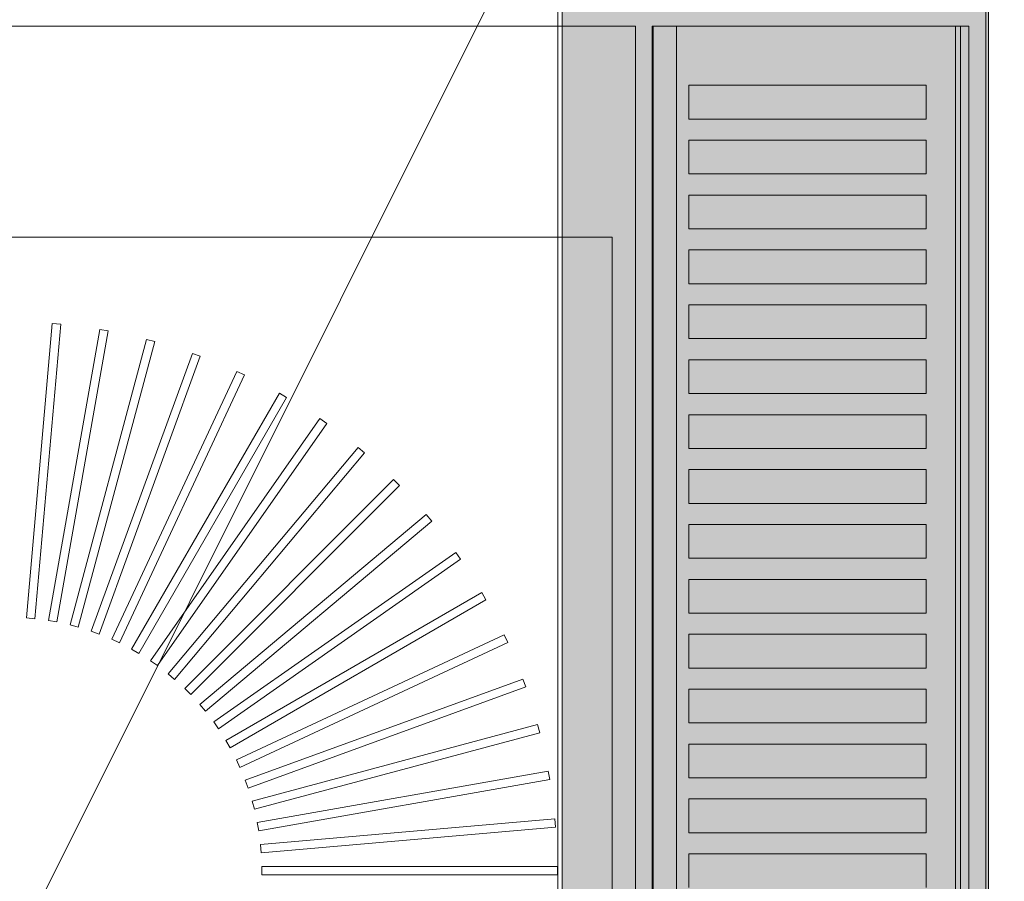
# Model space of a CAD drawing. Header units: millimetres. Extents: x -750 to 72845, y -24282 to 18874.
# Tile 147 of 154: x 70934 to 71168, y 14815 to 15020. Entities that reach past the tile are written whole.
import ezdxf

# ---------------------------------------------------------------- set-up
doc = ezdxf.new("R2010")
doc.units = ezdxf.units.MM
doc.header["$MEASUREMENT"] = 0
doc.layers.add('IRISH HOUSE_HYD AIRPORT_DRAINAGE LAYOUT 1$0$GREY SCALE', color=8, linetype='Continuous')
doc.layers.add('IRISH HOUSE_HYD AIRPORT_DRAINAGE LAYOUT 1$0$GREYSCALE', color=8, linetype='Continuous', lineweight=0)
doc.layers.add('M-MEP-ELPR-EQUIP', color=6, linetype='Continuous', lineweight=20)

# ---------------------------------------------------------------- blocks, each defined once
blk = doc.blocks.new('IRISH HOUSE_HYD AIRPORT_DRAINAGE LAYOUT 1$0$FLOOR PLAN')
at = {"layer": 'IRISH HOUSE_HYD AIRPORT_DRAINAGE LAYOUT 1$0$GREYSCALE', "lineweight": 0, "ltscale": 0.25}
h = blk.add_hatch(color=8, dxfattribs=at)
h.dxf.hatch_style = 1
h.paths.add_polyline_path([(21062.97, 12139.25), (21062.97, 12060.09), (21164.25, 12060.09), (21164.25, 18121.51), (21062.97, 18121.51), (21062.97, 12212.62)])
at = {"layer": 'IRISH HOUSE_HYD AIRPORT_DRAINAGE LAYOUT 1$0$GREYSCALE', "color": 8, "lineweight": 0, "ltscale": 0.25}
for p, q in [((21163.58, 12069.11), (21163.58, 18149.45)), ((21164.25, 12060.09), (21164.25, 18121.51)), ((21061.98, 17995.41), (21061.98, 12069.11)), ((21062.97, 17967.96), (21062.97, 12060.09))]:
    blk.add_line(p, q, dxfattribs=at)
at = {"layer": 'IRISH HOUSE_HYD AIRPORT_DRAINAGE LAYOUT 1$0$GREYSCALE', "color": 8, "lineweight": 0, "ltscale": 125}
blk.add_line((20176.39, 13284.48), (21172.83, 15278.36), dxfattribs=at)
at = {"layer": 'IRISH HOUSE_HYD AIRPORT_DRAINAGE LAYOUT 1$0$GREYSCALE', "color": 8, "lineweight": 0}
for p, q in [((21084.4, 14617.16), (21084.4, 15018.13)), ((21084.4, 15018.13), (21159.58, 15018.13)), ((21159.58, 15018.13), (21159.58, 14617.16)), ((21093.1, 14996.07), (21093.1, 15004.09)), ((21093.1, 15004.09), (21149.4, 15004.09)), ((21149.4, 15004.09), (21149.4, 14996.07)), ((21149.4, 14996.07), (21093.1, 14996.07)), ((21093.1, 14983.04), (21093.1, 14991.06)), ((21093.1, 14991.06), (21149.4, 14991.06)), ((21149.4, 14991.06), (21149.4, 14983.04)), ((21149.4, 14983.04), (21093.1, 14983.04)), ((21093.1, 14970.01), (21093.1, 14978.03)), ((21093.1, 14978.03), (21149.4, 14978.03)), ((21149.4, 14978.03), (21149.4, 14970.01)), ((21149.4, 14970.01), (21093.1, 14970.01)), ((20504.5, 14968.01), (21074.88, 14968.01)), ((21074.88, 14968.01), (21074.88, 14266.31)), ((21093.1, 14956.98), (21093.1, 14965)), ((21093.1, 14965), (21149.4, 14965)), ((21149.4, 14965), (21149.4, 14956.98)), ((21149.4, 14956.98), (21093.1, 14956.98)), ((21093.1, 14943.95), (21093.1, 14951.97)), ((21093.1, 14951.97), (21149.4, 14951.97)), ((21149.4, 14951.97), (21149.4, 14943.95)), ((20941.89, 14947.55), (20935.78, 14877.65)), ((20941.89, 14947.55, 902.48), (20935.78, 14877.65, 902.48)), ((20937.77, 14877.47), (20943.89, 14947.37)), ((20937.77, 14877.47, 902.48), (20943.89, 14947.37, 902.48)), ((20943.89, 14947.37), (20941.89, 14947.55)), ((20943.89, 14947.37, 902.48), (20941.89, 14947.55, 902.48)), ((20953.17, 14946.15), (20940.99, 14877.05)), ((20953.17, 14946.15, 902.48), (20940.99, 14877.05, 902.48)), ((20942.96, 14876.7), (20955.15, 14945.8)), ((20942.96, 14876.7, 902.48), (20955.15, 14945.8, 902.48)), ((20955.15, 14945.8), (20953.17, 14946.15)), ((20955.15, 14945.8, 902.48), (20953.17, 14946.15, 902.48)), ((20964.29, 14943.78), (20946.13, 14876)), ((20964.29, 14943.78, 902.48), (20946.13, 14876, 902.48)), ((20948.07, 14875.48), (20966.23, 14943.26)), ((20948.07, 14875.48, 902.48), (20966.23, 14943.26, 902.48)), ((20966.23, 14943.26), (20964.29, 14943.78)), ((20966.23, 14943.26, 902.48), (20964.29, 14943.78, 902.48)), ((21149.4, 14943.95), (21093.1, 14943.95)), ((20975.16, 14940.44), (20951.16, 14874.5)), ((20975.16, 14940.44, 902.48), (20951.16, 14874.5, 902.48)), ((20977.04, 14939.75), (20975.16, 14940.44)), ((20977.04, 14939.75, 902.48), (20975.16, 14940.44, 902.48)), ((20953.05, 14873.82), (20977.04, 14939.75)), ((20953.05, 14873.82, 902.48), (20977.04, 14939.75, 902.48)), ((21093.1, 14930.92), (21093.1, 14938.93)), ((21093.1, 14938.93), (21149.4, 14938.93)), ((21149.4, 14938.93), (21149.4, 14930.92)), ((20985.7, 14936.17), (20956.04, 14872.58)), ((20985.7, 14936.17, 902.48), (20956.04, 14872.58, 902.48)), ((20987.51, 14935.32), (20985.7, 14936.17)), ((20987.51, 14935.32, 902.48), (20985.7, 14936.17, 902.48)), ((20957.86, 14871.73), (20987.51, 14935.32)), ((20957.86, 14871.73, 902.48), (20987.51, 14935.32, 902.48)), ((20995.82, 14931), (20960.74, 14870.23)), ((20995.82, 14931, 902.48), (20960.74, 14870.23, 902.48)), ((20997.56, 14930), (20995.82, 14931)), ((20997.56, 14930, 902.48), (20995.82, 14931, 902.48)), ((21149.4, 14930.92), (21093.1, 14930.92)), ((20962.47, 14869.23), (20997.56, 14930)), ((20962.47, 14869.23, 902.48), (20997.56, 14930, 902.48)), ((21005.46, 14924.96), (20965.21, 14867.48)), ((21005.46, 14924.96, 902.48), (20965.21, 14867.48, 902.48)), ((20966.85, 14866.33), (21007.1, 14923.81)), ((20966.85, 14866.33, 902.48), (21007.1, 14923.81, 902.48)), ((21007.1, 14923.81), (21005.46, 14924.96)), ((21007.1, 14923.81, 902.48), (21005.46, 14924.96, 902.48)), ((21093.1, 14917.88), (21093.1, 14925.9)), ((21093.1, 14925.9), (21149.4, 14925.9)), ((21149.4, 14925.9), (21149.4, 14917.88)), ((21014.53, 14918.11), (20969.43, 14864.36)), ((21014.53, 14918.11, 902.48), (20969.43, 14864.36, 902.48)), ((20970.96, 14863.07), (21016.07, 14916.82)), ((20970.96, 14863.07, 902.48), (21016.07, 14916.82, 902.48)), ((21016.07, 14916.82), (21014.53, 14918.11)), ((21016.07, 14916.82, 902.48), (21014.53, 14918.11, 902.48)), ((21149.4, 14917.88), (21093.1, 14917.88)), ((21093.1, 14904.85), (21093.1, 14912.87)), ((21093.1, 14912.87), (21149.4, 14912.87)), ((21149.4, 14912.87), (21149.4, 14904.85)), ((21022.97, 14910.5), (20973.35, 14860.88)), ((21022.97, 14910.5, 902.48), (20973.35, 14860.88, 902.48)), ((21024.39, 14909.08), (21022.97, 14910.5)), ((21024.39, 14909.08, 902.48), (21022.97, 14910.5, 902.48)), ((20974.77, 14859.46), (21024.39, 14909.08)), ((20974.77, 14859.46, 902.48), (21024.39, 14909.08, 902.48)), ((21149.4, 14904.85), (21093.1, 14904.85)), ((21030.72, 14902.17), (20976.96, 14857.07)), ((21030.72, 14902.17, 902.48), (20976.96, 14857.07, 902.48)), ((20978.25, 14855.53), (21032, 14900.64)), ((20978.25, 14855.53, 902.48), (21032, 14900.64, 902.48)), ((21032, 14900.64), (21030.72, 14902.17)), ((21032, 14900.64, 902.48), (21030.72, 14902.17, 902.48)), ((21093.1, 14891.82), (21093.1, 14899.84)), ((21093.1, 14899.84), (21149.4, 14899.84)), ((21149.4, 14899.84), (21149.4, 14891.82)), ((21037.71, 14893.21), (20980.23, 14852.96)), ((21037.71, 14893.21, 902.48), (20980.23, 14852.96, 902.48)), ((20981.38, 14851.32), (21038.86, 14891.57)), ((20981.38, 14851.32, 902.48), (21038.86, 14891.57, 902.48)), ((21038.86, 14891.57), (21037.71, 14893.21)), ((21038.86, 14891.57, 902.48), (21037.71, 14893.21, 902.48)), ((21149.4, 14891.82), (21093.1, 14891.82)), ((21093.1, 14878.79), (21093.1, 14886.81)), ((21093.1, 14886.81), (21149.4, 14886.81)), ((21149.4, 14886.81), (21149.4, 14878.79)), ((21043.89, 14883.67), (20983.12, 14848.58)), ((21043.89, 14883.67, 902.48), (20983.12, 14848.58, 902.48)), ((20984.12, 14846.85), (21044.89, 14881.93)), ((20984.12, 14846.85, 902.48), (21044.89, 14881.93, 902.48)), ((21044.89, 14881.93), (21043.89, 14883.67)), ((21044.89, 14881.93, 902.48), (21043.89, 14883.67, 902.48)), ((20935.78, 14877.65), (20937.77, 14877.47)), ((20935.78, 14877.65, 902.48), (20937.77, 14877.47, 902.48)), ((20940.99, 14877.05), (20942.96, 14876.7)), ((20940.99, 14877.05, 902.48), (20942.96, 14876.7, 902.48)), ((21149.4, 14878.79), (21093.1, 14878.79)), ((20946.13, 14876), (20948.07, 14875.48)), ((20946.13, 14876, 902.48), (20948.07, 14875.48, 902.48)), ((20951.16, 14874.5), (20953.05, 14873.82)), ((20951.16, 14874.5, 902.48), (20953.05, 14873.82, 902.48)), ((20956.04, 14872.58), (20957.86, 14871.73)), ((20956.04, 14872.58, 902.48), (20957.86, 14871.73, 902.48)), ((21049.21, 14873.62), (20985.62, 14843.97)), ((21049.21, 14873.62, 902.48), (20985.62, 14843.97, 902.48)), ((21050.06, 14871.81), (21049.21, 14873.62)), ((21050.06, 14871.81, 902.48), (21049.21, 14873.62, 902.48)), ((21093.1, 14865.76), (21093.1, 14873.78)), ((21093.1, 14873.78), (21149.4, 14873.78)), ((21149.4, 14873.78), (21149.4, 14865.76)), ((20960.74, 14870.23), (20962.47, 14869.23)), ((20960.74, 14870.23, 902.48), (20962.47, 14869.23, 902.48)), ((20986.47, 14842.15), (21050.06, 14871.81)), ((20986.47, 14842.15, 902.48), (21050.06, 14871.81, 902.48)), ((20965.21, 14867.48), (20966.85, 14866.33)), ((20965.21, 14867.48, 902.48), (20966.85, 14866.33, 902.48)), ((21149.4, 14865.76), (21093.1, 14865.76)), ((20969.43, 14864.36), (20970.96, 14863.07)), ((20969.43, 14864.36, 902.48), (20970.96, 14863.07, 902.48)), ((21053.65, 14863.15), (20987.71, 14839.15)), ((21053.65, 14863.15, 902.48), (20987.71, 14839.15, 902.48)), ((21054.33, 14861.27), (21053.65, 14863.15)), ((21054.33, 14861.27, 902.48), (21053.65, 14863.15, 902.48)), ((20973.35, 14860.88), (20974.77, 14859.46)), ((20973.35, 14860.88, 902.48), (20974.77, 14859.46, 902.48)), ((20988.39, 14837.27), (21054.33, 14861.27)), ((20988.39, 14837.27, 902.48), (21054.33, 14861.27, 902.48)), ((21093.1, 14852.73), (21093.1, 14860.75)), ((21093.1, 14860.75), (21149.4, 14860.75)), ((21149.4, 14860.75), (21149.4, 14852.73)), ((20976.96, 14857.07), (20978.25, 14855.53)), ((20976.96, 14857.07, 902.48), (20978.25, 14855.53, 902.48)), ((20980.23, 14852.96), (20981.38, 14851.32)), ((20980.23, 14852.96, 902.48), (20981.38, 14851.32, 902.48)), ((21057.15, 14852.34), (20989.37, 14834.18)), ((21057.15, 14852.34, 902.48), (20989.37, 14834.18, 902.48)), ((21057.67, 14850.4), (21057.15, 14852.34)), ((21057.67, 14850.4, 902.48), (21057.15, 14852.34, 902.48)), ((21149.4, 14852.73), (21093.1, 14852.73)), ((20989.89, 14832.24), (21057.67, 14850.4)), ((20989.89, 14832.24, 902.48), (21057.67, 14850.4, 902.48)), ((20983.12, 14848.58), (20984.12, 14846.85)), ((20983.12, 14848.58, 902.48), (20984.12, 14846.85, 902.48)), ((21093.1, 14839.69), (21093.1, 14847.71)), ((21093.1, 14847.71), (21149.4, 14847.71)), ((21149.4, 14847.71), (21149.4, 14839.69)), ((20985.62, 14843.97), (20986.47, 14842.15)), ((20985.62, 14843.97, 902.48), (20986.47, 14842.15, 902.48)), ((21059.69, 14841.26), (20990.59, 14829.07)), ((21059.69, 14841.26, 902.48), (20990.59, 14829.07, 902.48)), ((21060.04, 14839.28), (21059.69, 14841.26)), ((21060.04, 14839.28, 902.48), (21059.69, 14841.26, 902.48)), ((21149.4, 14839.69), (21093.1, 14839.69)), ((20987.71, 14839.15), (20988.39, 14837.27)), ((20987.71, 14839.15, 902.48), (20988.39, 14837.27, 902.48)), ((20990.94, 14827.1), (21060.04, 14839.28)), ((20990.94, 14827.1, 902.48), (21060.04, 14839.28, 902.48)), ((20989.37, 14834.18), (20989.89, 14832.24)), ((20989.37, 14834.18, 902.48), (20989.89, 14832.24, 902.48)), ((21093.1, 14826.66), (21093.1, 14834.68)), ((21093.1, 14834.68), (21149.4, 14834.68)), ((21149.4, 14834.68), (21149.4, 14826.66)), ((20990.59, 14829.07), (20990.94, 14827.1)), ((20990.59, 14829.07, 902.48), (20990.94, 14827.1, 902.48)), ((21061.26, 14830), (20991.36, 14823.88)), ((21061.26, 14830, 902.48), (20991.36, 14823.88, 902.48)), ((20991.54, 14821.88), (21061.44, 14828)), ((20991.54, 14821.88, 902.48), (21061.44, 14828, 902.48)), ((21061.44, 14828), (21061.26, 14830)), ((21061.44, 14828, 902.48), (21061.26, 14830, 902.48)), ((21149.4, 14826.66), (21093.1, 14826.66)), ((20991.36, 14823.88), (20991.54, 14821.88)), ((20991.36, 14823.88, 902.48), (20991.54, 14821.88, 902.48)), ((21093.1, 14813.63), (21093.1, 14821.65)), ((21093.1, 14821.65), (21149.4, 14821.65)), ((21149.4, 14821.65), (21149.4, 14813.63)), ((21061.85, 14818.64), (20991.68, 14818.64)), ((20991.68, 14818.64), (20991.68, 14816.64)), ((21061.85, 14818.64, 902.48), (20991.68, 14818.64, 902.48)), ((20991.68, 14818.64, 902.48), (20991.68, 14816.64, 902.48)), ((21061.85, 14816.64), (21061.85, 14818.64)), ((21061.85, 14816.64, 902.48), (21061.85, 14818.64, 902.48)), ((20991.68, 14816.64), (21061.85, 14816.64)), ((20991.68, 14816.64, 902.48), (21061.85, 14816.64, 902.48))]:
    blk.add_line(p, q, dxfattribs=at)
at = {"layer": 'IRISH HOUSE_HYD AIRPORT_DRAINAGE LAYOUT 1$0$GREYSCALE', "color": 8, "lineweight": 0, "extrusion": (1.83697e-16, 1, 0)}
for p, q in [((21090.02, 15018.13, 917.22), (21156.39, 15018.13, 917.22)), ((21159.58, 15018.13, 919.24), (21159.58, 15018.13, 958.32))]:
    blk.add_line(p, q, dxfattribs=at)
at = {"layer": 'IRISH HOUSE_HYD AIRPORT_DRAINAGE LAYOUT 1$0$GREYSCALE', "color": 8, "lineweight": 0, "extrusion": (1.83697e-16, 1, -3.36246e-32)}
blk.add_arc((-21085.88, 919.52, 15018.13), 1.48, 304.2197, 32.8507, dxfattribs=at)
at = {"layer": 'IRISH HOUSE_HYD AIRPORT_DRAINAGE LAYOUT 1$0$GREYSCALE', "color": 8, "lineweight": 0, "extrusion": (1.83697e-16, 1, 1.39198e-32)}
blk.add_arc((-21156.7, 875.42, 15018.13), 84.91, 31.9262, 90.6061, dxfattribs=at)
at = {"layer": 'IRISH HOUSE_HYD AIRPORT_DRAINAGE LAYOUT 1$0$GREYSCALE', "color": 8, "lineweight": 0, "extrusion": (1.83697e-16, 1, -2.18971e-32)}
blk.add_arc((-21090.02, 929.18, 15018.13), 11.97, 270, 294.5329, dxfattribs=at)
at = {"layer": 'IRISH HOUSE_HYD AIRPORT_DRAINAGE LAYOUT 1$0$GREYSCALE', "color": 8, "lineweight": 0, "extrusion": (1.83697e-16, 1, 4.23243e-32)}
blk.add_arc((-21156.85, 921.22, 15018.13), 4.03, 238.2374, 276.5323, dxfattribs=at)
at = {"layer": 'IRISH HOUSE_HYD AIRPORT_DRAINAGE LAYOUT 1$0$GREYSCALE', "color": 8, "lineweight": 0, "extrusion": (1.83697e-16, 1, -4.87596e-32)}
blk.add_arc((-21157.58, 958.32, 15018.13), 2, 90.5571, 180.0339, dxfattribs=at)
at = {"layer": 'IRISH HOUSE_HYD AIRPORT_DRAINAGE LAYOUT 1$0$GREYSCALE', "color": 8, "lineweight": 0, "extrusion": (1.83697e-16, 1, 3.65705e-32)}
blk.add_arc((-21157.58, 919.24, 15018.13), 2, 180.035, 226.0339, dxfattribs=at)
at = {"layer": 'IRISH HOUSE_HYD AIRPORT_DRAINAGE LAYOUT 1$0$GREYSCALE', "color": 8, "lineweight": 0, "ltscale": 0.25}
for points, invisible_edges in [([(21080.39, 15018.13, 902.18), (21074.88, 14968.01, 902.18), (20504.5, 14968.01, 902.18), (20504.5, 15018.13, 902.18)], 1), ([(21080.39, 15018.13, 902.18), (21074.88, 14968.01, 902.18), (21074.88, 14266.31, 902.18), (21080.39, 14216.19, 902.18)], 5)]:
    blk.add_3dface(points, dxfattribs=dict(at, invisible_edges=invisible_edges))
at = {"layer": 'IRISH HOUSE_HYD AIRPORT_DRAINAGE LAYOUT 1$0$GREYSCALE', "color": 8, "lineweight": 0}
for points, invisible_edges in [([(21084.64, 15018.13, 920.32), (21084.43, 15018.13, 919.79), (21084.43, 14617.16, 919.79), (21084.64, 14617.16, 920.32)], 2), ([(21084.43, 15018.13, 919.79), (21084.43, 15018.13, 919.23), (21084.43, 14617.16, 919.23), (21084.43, 14617.16, 919.79)], 10), ([(21084.43, 15018.13, 919.23), (21084.65, 15018.13, 918.7), (21084.65, 14617.16, 918.7), (21084.43, 14617.16, 919.23)], 10), ([(21084.64, 15018.13, 920.32), (21088.62, 15018.13, 926.29), (21088.62, 14617.16, 926.29), (21084.64, 14617.16, 920.32)], 2), ([(21084.65, 15018.13, 918.7), (21085.05, 15018.13, 918.3), (21085.05, 14617.16, 918.3), (21084.65, 14617.16, 918.7)], 10), ([(21085.05, 15018.13, 918.3), (21086.28, 15018.13, 917.82), (21086.28, 14617.16, 917.82), (21085.05, 14617.16, 918.3)], 10), ([(21086.28, 15018.13, 917.82), (21087.55, 15018.13, 917.47), (21087.55, 14617.16, 917.47), (21086.28, 14617.16, 917.82)], 10), ([(21087.55, 15018.13, 917.47), (21088.86, 15018.13, 917.27), (21088.86, 14617.16, 917.27), (21087.55, 14617.16, 917.47)], 10), ([(21088.62, 15018.13, 926.29), (21093.1, 15018.13, 931.88), (21093.1, 15004.09, 931.88), (21088.62, 15004.09, 926.29)], 14), ([(21088.86, 15018.13, 917.27), (21090.18, 15018.13, 917.22), (21090.18, 14617.16, 917.22), (21088.86, 14617.16, 917.27)], 8), ([(21093.1, 15018.13, 931.88), (21098.05, 15018.13, 937.08), (21098.05, 15004.09, 937.08), (21093.1, 15004.09, 931.88)], 10), ([(21098.05, 15018.13, 937.08), (21103.43, 15018.13, 941.82), (21103.43, 15004.09, 941.82), (21098.05, 15004.09, 937.08)], 10), ([(21103.43, 15018.13, 941.82), (21109.2, 15018.13, 946.09), (21109.2, 15004.09, 946.09), (21103.43, 15004.09, 941.82)], 10), ([(21109.2, 15018.13, 946.09), (21115.31, 15018.13, 949.84), (21115.31, 15004.09, 949.84), (21109.2, 15004.09, 946.09)], 10), ([(21115.31, 15018.13, 949.84), (21121.72, 15018.13, 953.05), (21121.72, 15004.09, 953.05), (21115.31, 15004.09, 949.84)], 10), ([(21121.72, 15018.13, 953.05), (21128.39, 15018.13, 955.7), (21128.39, 15004.09, 955.7), (21121.72, 15004.09, 953.05)], 10), ([(21128.39, 15018.13, 955.7), (21135.25, 15018.13, 957.76), (21135.25, 15004.09, 957.76), (21128.39, 15004.09, 955.7)], 10), ([(21135.25, 15018.13, 957.76), (21142.28, 15018.13, 959.23), (21142.28, 15004.09, 959.23), (21135.25, 15004.09, 957.76)], 10), ([(21142.28, 15018.13, 959.23), (21149.4, 15018.13, 960.08), (21149.4, 15004.09, 960.08), (21142.28, 15004.09, 959.23)], 10), ([(21149.4, 15018.13, 960.08), (21157.6, 15018.13, 960.32), (21157.6, 15004.09, 960.32), (21149.4, 15004.09, 960.08)], 12), ([(21156.39, 15018.13, 917.22), (21157.07, 15018.13, 917.2), (21157.07, 14617.16, 917.2), (21156.39, 14617.16, 917.22)], 2), ([(21157.07, 15018.13, 917.2), (21157.73, 15018.13, 917.29), (21157.73, 14617.16, 917.29), (21157.07, 14617.16, 917.2)], 10), ([(21158.36, 15018.13, 960.16), (21157.6, 15018.13, 960.32), (21157.6, 14617.16, 960.32), (21158.36, 14617.16, 960.16)], 8), ([(21157.73, 15018.13, 917.29), (21158.37, 15018.13, 917.49), (21158.37, 14617.16, 917.49), (21157.73, 14617.16, 917.29)], 10), ([(21159, 15018.13, 959.73), (21158.36, 15018.13, 960.16), (21158.36, 14617.16, 960.16), (21159, 14617.16, 959.73)], 10), ([(21158.37, 15018.13, 917.49), (21158.97, 15018.13, 917.79), (21158.97, 14617.16, 917.79), (21158.37, 14617.16, 917.49)], 10), ([(21158.97, 15018.13, 917.79), (21159.23, 15018.13, 918.1), (21159.23, 14617.16, 918.1), (21158.97, 14617.16, 917.79)], 10), ([(21159.43, 15018.13, 959.08), (21159, 15018.13, 959.73), (21159, 14617.16, 959.73), (21159.43, 14617.16, 959.08)], 10), ([(21159.23, 15018.13, 918.1), (21159.42, 15018.13, 918.45), (21159.42, 14617.16, 918.45), (21159.23, 14617.16, 918.1)], 10), ([(21159.42, 15018.13, 918.45), (21159.54, 15018.13, 918.84), (21159.54, 14617.16, 918.84), (21159.42, 14617.16, 918.45)], 10), ([(21159.58, 15018.13, 958.32), (21159.43, 15018.13, 959.08), (21159.43, 14617.16, 959.08), (21159.58, 14617.16, 958.32)], 2), ([(21159.54, 15018.13, 918.84), (21159.58, 15018.13, 919.24), (21159.58, 14617.16, 919.24), (21159.54, 14617.16, 918.84)], 8), ([(21088.62, 15004.09, 926.29), (21088.62, 14996.07, 926.29), (21093.1, 14996.07, 931.88), (21093.1, 15004.09, 931.88)], 11), ([(21149.4, 15004.09, 960.08), (21149.4, 14996.07, 960.08), (21157.6, 14996.07, 960.32), (21157.6, 15004.09, 960.32)], 10), ([(21093.1, 14996.07, 931.88), (21098.05, 14996.07, 937.08), (21098.05, 14991.06, 937.08), (21093.1, 14991.06, 931.88)], 10), ([(21098.05, 14996.07, 937.08), (21103.43, 14996.07, 941.82), (21103.43, 14991.06, 941.82), (21098.05, 14991.06, 937.08)], 10), ([(21103.43, 14996.07, 941.82), (21109.2, 14996.07, 946.09), (21109.2, 14991.06, 946.09), (21103.43, 14991.06, 941.82)], 10), ([(21109.2, 14996.07, 946.09), (21115.31, 14996.07, 949.84), (21115.31, 14991.06, 949.84), (21109.2, 14991.06, 946.09)], 10), ([(21115.31, 14996.07, 949.84), (21121.72, 14996.07, 953.05), (21121.72, 14991.06, 953.05), (21115.31, 14991.06, 949.84)], 10), ([(21121.72, 14996.07, 953.05), (21128.39, 14996.07, 955.7), (21128.39, 14991.06, 955.7), (21121.72, 14991.06, 953.05)], 10), ([(21128.39, 14996.07, 955.7), (21135.25, 14996.07, 957.76), (21135.25, 14991.06, 957.76), (21128.39, 14991.06, 955.7)], 10), ([(21135.25, 14996.07, 957.76), (21142.28, 14996.07, 959.23), (21142.28, 14991.06, 959.23), (21135.25, 14991.06, 957.76)], 10), ([(21142.28, 14996.07, 959.23), (21149.4, 14996.07, 960.08), (21149.4, 14991.06, 960.08), (21142.28, 14991.06, 959.23)], 10), ([(21157.6, 14996.07, 960.32), (21157.6, 14991.06, 960.32), (21149.4, 14991.06, 960.08), (21149.4, 14996.07, 960.08)], 14), ([(21088.62, 14991.06, 926.29), (21088.62, 14983.04, 926.29), (21093.1, 14983.04, 931.88), (21093.1, 14991.06, 931.88)], 11), ([(21149.4, 14991.06, 960.08), (21149.4, 14983.04, 960.08), (21157.6, 14983.04, 960.32), (21157.6, 14991.06, 960.32)], 10), ([(21093.1, 14983.04, 931.88), (21098.05, 14983.04, 937.08), (21098.05, 14978.03, 937.08), (21093.1, 14978.03, 931.88)], 10), ([(21098.05, 14983.04, 937.08), (21103.43, 14983.04, 941.82), (21103.43, 14978.03, 941.82), (21098.05, 14978.03, 937.08)], 10), ([(21103.43, 14983.04, 941.82), (21109.2, 14983.04, 946.09), (21109.2, 14978.03, 946.09), (21103.43, 14978.03, 941.82)], 10), ([(21109.2, 14983.04, 946.09), (21115.31, 14983.04, 949.84), (21115.31, 14978.03, 949.84), (21109.2, 14978.03, 946.09)], 10), ([(21115.31, 14983.04, 949.84), (21121.72, 14983.04, 953.05), (21121.72, 14978.03, 953.05), (21115.31, 14978.03, 949.84)], 10), ([(21121.72, 14983.04, 953.05), (21128.39, 14983.04, 955.7), (21128.39, 14978.03, 955.7), (21121.72, 14978.03, 953.05)], 10), ([(21128.39, 14983.04, 955.7), (21135.25, 14983.04, 957.76), (21135.25, 14978.03, 957.76), (21128.39, 14978.03, 955.7)], 10), ([(21135.25, 14983.04, 957.76), (21142.28, 14983.04, 959.23), (21142.28, 14978.03, 959.23), (21135.25, 14978.03, 957.76)], 10), ([(21142.28, 14983.04, 959.23), (21149.4, 14983.04, 960.08), (21149.4, 14978.03, 960.08), (21142.28, 14978.03, 959.23)], 10), ([(21157.6, 14983.04, 960.32), (21157.6, 14978.03, 960.32), (21149.4, 14978.03, 960.08), (21149.4, 14983.04, 960.08)], 14), ([(21088.62, 14978.03, 926.29), (21088.62, 14970.01, 926.29), (21093.1, 14970.01, 931.88), (21093.1, 14978.03, 931.88)], 11), ([(21149.4, 14978.03, 960.08), (21149.4, 14970.01, 960.08), (21157.6, 14970.01, 960.32), (21157.6, 14978.03, 960.32)], 10), ([(21093.1, 14970.01, 931.88), (21098.05, 14970.01, 937.08), (21098.05, 14965, 937.08), (21093.1, 14965, 931.88)], 10), ([(21098.05, 14970.01, 937.08), (21103.43, 14970.01, 941.82), (21103.43, 14965, 941.82), (21098.05, 14965, 937.08)], 10), ([(21103.43, 14970.01, 941.82), (21109.2, 14970.01, 946.09), (21109.2, 14965, 946.09), (21103.43, 14965, 941.82)], 10), ([(21109.2, 14970.01, 946.09), (21115.31, 14970.01, 949.84), (21115.31, 14965, 949.84), (21109.2, 14965, 946.09)], 10), ([(21115.31, 14970.01, 949.84), (21121.72, 14970.01, 953.05), (21121.72, 14965, 953.05), (21115.31, 14965, 949.84)], 10), ([(21121.72, 14970.01, 953.05), (21128.39, 14970.01, 955.7), (21128.39, 14965, 955.7), (21121.72, 14965, 953.05)], 10), ([(21128.39, 14970.01, 955.7), (21135.25, 14970.01, 957.76), (21135.25, 14965, 957.76), (21128.39, 14965, 955.7)], 10), ([(21135.25, 14970.01, 957.76), (21142.28, 14970.01, 959.23), (21142.28, 14965, 959.23), (21135.25, 14965, 957.76)], 10), ([(21142.28, 14970.01, 959.23), (21149.4, 14970.01, 960.08), (21149.4, 14965, 960.08), (21142.28, 14965, 959.23)], 10), ([(21157.6, 14970.01, 960.32), (21157.6, 14965, 960.32), (21149.4, 14965, 960.08), (21149.4, 14970.01, 960.08)], 14), ([(21088.62, 14965, 926.29), (21088.62, 14956.98, 926.29), (21093.1, 14956.98, 931.88), (21093.1, 14965, 931.88)], 11), ([(21149.4, 14965, 960.08), (21149.4, 14956.98, 960.08), (21157.6, 14956.98, 960.32), (21157.6, 14965, 960.32)], 10), ([(21093.1, 14956.98, 931.88), (21098.05, 14956.98, 937.08), (21098.05, 14951.97, 937.08), (21093.1, 14951.97, 931.88)], 10), ([(21098.05, 14956.98, 937.08), (21103.43, 14956.98, 941.82), (21103.43, 14951.97, 941.82), (21098.05, 14951.97, 937.08)], 10), ([(21103.43, 14956.98, 941.82), (21109.2, 14956.98, 946.09), (21109.2, 14951.97, 946.09), (21103.43, 14951.97, 941.82)], 10), ([(21109.2, 14956.98, 946.09), (21115.31, 14956.98, 949.84), (21115.31, 14951.97, 949.84), (21109.2, 14951.97, 946.09)], 10), ([(21115.31, 14956.98, 949.84), (21121.72, 14956.98, 953.05), (21121.72, 14951.97, 953.05), (21115.31, 14951.97, 949.84)], 10), ([(21121.72, 14956.98, 953.05), (21128.39, 14956.98, 955.7), (21128.39, 14951.97, 955.7), (21121.72, 14951.97, 953.05)], 10), ([(21128.39, 14956.98, 955.7), (21135.25, 14956.98, 957.76), (21135.25, 14951.97, 957.76), (21128.39, 14951.97, 955.7)], 10), ([(21135.25, 14956.98, 957.76), (21142.28, 14956.98, 959.23), (21142.28, 14951.97, 959.23), (21135.25, 14951.97, 957.76)], 10), ([(21142.28, 14956.98, 959.23), (21149.4, 14956.98, 960.08), (21149.4, 14951.97, 960.08), (21142.28, 14951.97, 959.23)], 10), ([(21157.6, 14956.98, 960.32), (21157.6, 14951.97, 960.32), (21149.4, 14951.97, 960.08), (21149.4, 14956.98, 960.08)], 14), ([(21088.62, 14951.97, 926.29), (21088.62, 14943.95, 926.29), (21093.1, 14943.95, 931.88), (21093.1, 14951.97, 931.88)], 11), ([(21149.4, 14951.97, 960.08), (21149.4, 14943.95, 960.08), (21157.6, 14943.95, 960.32), (21157.6, 14951.97, 960.32)], 10), ([(21093.1, 14943.95, 931.88), (21098.05, 14943.95, 937.08), (21098.05, 14938.93, 937.08), (21093.1, 14938.93, 931.88)], 10), ([(21098.05, 14943.95, 937.08), (21103.43, 14943.95, 941.82), (21103.43, 14938.93, 941.82), (21098.05, 14938.93, 937.08)], 10), ([(21103.43, 14943.95, 941.82), (21109.2, 14943.95, 946.09), (21109.2, 14938.93, 946.09), (21103.43, 14938.93, 941.82)], 10), ([(21109.2, 14943.95, 946.09), (21115.31, 14943.95, 949.84), (21115.31, 14938.93, 949.84), (21109.2, 14938.93, 946.09)], 10), ([(21115.31, 14943.95, 949.84), (21121.72, 14943.95, 953.05), (21121.72, 14938.93, 953.05), (21115.31, 14938.93, 949.84)], 10), ([(21121.72, 14943.95, 953.05), (21128.39, 14943.95, 955.7), (21128.39, 14938.93, 955.7), (21121.72, 14938.93, 953.05)], 10), ([(21128.39, 14943.95, 955.7), (21135.25, 14943.95, 957.76), (21135.25, 14938.93, 957.76), (21128.39, 14938.93, 955.7)], 10), ([(21135.25, 14943.95, 957.76), (21142.28, 14943.95, 959.23), (21142.28, 14938.93, 959.23), (21135.25, 14938.93, 957.76)], 10), ([(21142.28, 14943.95, 959.23), (21149.4, 14943.95, 960.08), (21149.4, 14938.93, 960.08), (21142.28, 14938.93, 959.23)], 10), ([(21157.6, 14943.95, 960.32), (21157.6, 14938.93, 960.32), (21149.4, 14938.93, 960.08), (21149.4, 14943.95, 960.08)], 14), ([(21088.62, 14938.93, 926.29), (21088.62, 14930.92, 926.29), (21093.1, 14930.92, 931.88), (21093.1, 14938.93, 931.88)], 11), ([(21149.4, 14938.93, 960.08), (21149.4, 14930.92, 960.08), (21157.6, 14930.92, 960.32), (21157.6, 14938.93, 960.32)], 10), ([(21093.1, 14930.92, 931.88), (21098.05, 14930.92, 937.08), (21098.05, 14925.9, 937.08), (21093.1, 14925.9, 931.88)], 10), ([(21098.05, 14930.92, 937.08), (21103.43, 14930.92, 941.82), (21103.43, 14925.9, 941.82), (21098.05, 14925.9, 937.08)], 10), ([(21103.43, 14930.92, 941.82), (21109.2, 14930.92, 946.09), (21109.2, 14925.9, 946.09), (21103.43, 14925.9, 941.82)], 10), ([(21109.2, 14930.92, 946.09), (21115.31, 14930.92, 949.84), (21115.31, 14925.9, 949.84), (21109.2, 14925.9, 946.09)], 10), ([(21115.31, 14930.92, 949.84), (21121.72, 14930.92, 953.05), (21121.72, 14925.9, 953.05), (21115.31, 14925.9, 949.84)], 10), ([(21121.72, 14930.92, 953.05), (21128.39, 14930.92, 955.7), (21128.39, 14925.9, 955.7), (21121.72, 14925.9, 953.05)], 10), ([(21128.39, 14930.92, 955.7), (21135.25, 14930.92, 957.76), (21135.25, 14925.9, 957.76), (21128.39, 14925.9, 955.7)], 10), ([(21135.25, 14930.92, 957.76), (21142.28, 14930.92, 959.23), (21142.28, 14925.9, 959.23), (21135.25, 14925.9, 957.76)], 10), ([(21142.28, 14930.92, 959.23), (21149.4, 14930.92, 960.08), (21149.4, 14925.9, 960.08), (21142.28, 14925.9, 959.23)], 10), ([(21157.6, 14930.92, 960.32), (21157.6, 14925.9, 960.32), (21149.4, 14925.9, 960.08), (21149.4, 14930.92, 960.08)], 14), ([(21088.62, 14925.9, 926.29), (21088.62, 14917.88, 926.29), (21093.1, 14917.88, 931.88), (21093.1, 14925.9, 931.88)], 11), ([(21149.4, 14925.9, 960.08), (21149.4, 14917.88, 960.08), (21157.6, 14917.88, 960.32), (21157.6, 14925.9, 960.32)], 10), ([(21093.1, 14917.88, 931.88), (21098.05, 14917.88, 937.08), (21098.05, 14912.87, 937.08), (21093.1, 14912.87, 931.88)], 10), ([(21098.05, 14917.88, 937.08), (21103.43, 14917.88, 941.82), (21103.43, 14912.87, 941.82), (21098.05, 14912.87, 937.08)], 10), ([(21103.43, 14917.88, 941.82), (21109.2, 14917.88, 946.09), (21109.2, 14912.87, 946.09), (21103.43, 14912.87, 941.82)], 10), ([(21109.2, 14917.88, 946.09), (21115.31, 14917.88, 949.84), (21115.31, 14912.87, 949.84), (21109.2, 14912.87, 946.09)], 10), ([(21115.31, 14917.88, 949.84), (21121.72, 14917.88, 953.05), (21121.72, 14912.87, 953.05), (21115.31, 14912.87, 949.84)], 10), ([(21121.72, 14917.88, 953.05), (21128.39, 14917.88, 955.7), (21128.39, 14912.87, 955.7), (21121.72, 14912.87, 953.05)], 10), ([(21128.39, 14917.88, 955.7), (21135.25, 14917.88, 957.76), (21135.25, 14912.87, 957.76), (21128.39, 14912.87, 955.7)], 10), ([(21135.25, 14917.88, 957.76), (21142.28, 14917.88, 959.23), (21142.28, 14912.87, 959.23), (21135.25, 14912.87, 957.76)], 10), ([(21142.28, 14917.88, 959.23), (21149.4, 14917.88, 960.08), (21149.4, 14912.87, 960.08), (21142.28, 14912.87, 959.23)], 10), ([(21157.6, 14917.88, 960.32), (21157.6, 14912.87, 960.32), (21149.4, 14912.87, 960.08), (21149.4, 14917.88, 960.08)], 14), ([(21088.62, 14912.87, 926.29), (21088.62, 14904.85, 926.29), (21093.1, 14904.85, 931.88), (21093.1, 14912.87, 931.88)], 11), ([(21149.4, 14912.87, 960.08), (21149.4, 14904.85, 960.08), (21157.6, 14904.85, 960.32), (21157.6, 14912.87, 960.32)], 10), ([(21093.1, 14904.85, 931.88), (21098.05, 14904.85, 937.08), (21098.05, 14899.84, 937.08), (21093.1, 14899.84, 931.88)], 10), ([(21098.05, 14904.85, 937.08), (21103.43, 14904.85, 941.82), (21103.43, 14899.84, 941.82), (21098.05, 14899.84, 937.08)], 10), ([(21103.43, 14904.85, 941.82), (21109.2, 14904.85, 946.09), (21109.2, 14899.84, 946.09), (21103.43, 14899.84, 941.82)], 10), ([(21109.2, 14904.85, 946.09), (21115.31, 14904.85, 949.84), (21115.31, 14899.84, 949.84), (21109.2, 14899.84, 946.09)], 10), ([(21115.31, 14904.85, 949.84), (21121.72, 14904.85, 953.05), (21121.72, 14899.84, 953.05), (21115.31, 14899.84, 949.84)], 10), ([(21121.72, 14904.85, 953.05), (21128.39, 14904.85, 955.7), (21128.39, 14899.84, 955.7), (21121.72, 14899.84, 953.05)], 10), ([(21128.39, 14904.85, 955.7), (21135.25, 14904.85, 957.76), (21135.25, 14899.84, 957.76), (21128.39, 14899.84, 955.7)], 10), ([(21135.25, 14904.85, 957.76), (21142.28, 14904.85, 959.23), (21142.28, 14899.84, 959.23), (21135.25, 14899.84, 957.76)], 10), ([(21142.28, 14904.85, 959.23), (21149.4, 14904.85, 960.08), (21149.4, 14899.84, 960.08), (21142.28, 14899.84, 959.23)], 10), ([(21157.6, 14904.85, 960.32), (21157.6, 14899.84, 960.32), (21149.4, 14899.84, 960.08), (21149.4, 14904.85, 960.08)], 14), ([(21088.62, 14899.84, 926.29), (21088.62, 14891.82, 926.29), (21093.1, 14891.82, 931.88), (21093.1, 14899.84, 931.88)], 11), ([(21149.4, 14899.84, 960.08), (21149.4, 14891.82, 960.08), (21157.6, 14891.82, 960.32), (21157.6, 14899.84, 960.32)], 10), ([(21093.1, 14891.82, 931.88), (21098.05, 14891.82, 937.08), (21098.05, 14886.81, 937.08), (21093.1, 14886.81, 931.88)], 10), ([(21098.05, 14891.82, 937.08), (21103.43, 14891.82, 941.82), (21103.43, 14886.81, 941.82), (21098.05, 14886.81, 937.08)], 10), ([(21103.43, 14891.82, 941.82), (21109.2, 14891.82, 946.09), (21109.2, 14886.81, 946.09), (21103.43, 14886.81, 941.82)], 10), ([(21109.2, 14891.82, 946.09), (21115.31, 14891.82, 949.84), (21115.31, 14886.81, 949.84), (21109.2, 14886.81, 946.09)], 10), ([(21115.31, 14891.82, 949.84), (21121.72, 14891.82, 953.05), (21121.72, 14886.81, 953.05), (21115.31, 14886.81, 949.84)], 10), ([(21121.72, 14891.82, 953.05), (21128.39, 14891.82, 955.7), (21128.39, 14886.81, 955.7), (21121.72, 14886.81, 953.05)], 10), ([(21128.39, 14891.82, 955.7), (21135.25, 14891.82, 957.76), (21135.25, 14886.81, 957.76), (21128.39, 14886.81, 955.7)], 10), ([(21135.25, 14891.82, 957.76), (21142.28, 14891.82, 959.23), (21142.28, 14886.81, 959.23), (21135.25, 14886.81, 957.76)], 10), ([(21142.28, 14891.82, 959.23), (21149.4, 14891.82, 960.08), (21149.4, 14886.81, 960.08), (21142.28, 14886.81, 959.23)], 10), ([(21157.6, 14891.82, 960.32), (21157.6, 14886.81, 960.32), (21149.4, 14886.81, 960.08), (21149.4, 14891.82, 960.08)], 14), ([(21088.62, 14886.81, 926.29), (21088.62, 14878.79, 926.29), (21093.1, 14878.79, 931.88), (21093.1, 14886.81, 931.88)], 11), ([(21149.4, 14886.81, 960.08), (21149.4, 14878.79, 960.08), (21157.6, 14878.79, 960.32), (21157.6, 14886.81, 960.32)], 10), ([(21093.1, 14878.79, 931.88), (21098.05, 14878.79, 937.08), (21098.05, 14873.78, 937.08), (21093.1, 14873.78, 931.88)], 10), ([(21098.05, 14878.79, 937.08), (21103.43, 14878.79, 941.82), (21103.43, 14873.78, 941.82), (21098.05, 14873.78, 937.08)], 10), ([(21103.43, 14878.79, 941.82), (21109.2, 14878.79, 946.09), (21109.2, 14873.78, 946.09), (21103.43, 14873.78, 941.82)], 10), ([(21109.2, 14878.79, 946.09), (21115.31, 14878.79, 949.84), (21115.31, 14873.78, 949.84), (21109.2, 14873.78, 946.09)], 10), ([(21115.31, 14878.79, 949.84), (21121.72, 14878.79, 953.05), (21121.72, 14873.78, 953.05), (21115.31, 14873.78, 949.84)], 10), ([(21121.72, 14878.79, 953.05), (21128.39, 14878.79, 955.7), (21128.39, 14873.78, 955.7), (21121.72, 14873.78, 953.05)], 10), ([(21128.39, 14878.79, 955.7), (21135.25, 14878.79, 957.76), (21135.25, 14873.78, 957.76), (21128.39, 14873.78, 955.7)], 10), ([(21135.25, 14878.79, 957.76), (21142.28, 14878.79, 959.23), (21142.28, 14873.78, 959.23), (21135.25, 14873.78, 957.76)], 10), ([(21142.28, 14878.79, 959.23), (21149.4, 14878.79, 960.08), (21149.4, 14873.78, 960.08), (21142.28, 14873.78, 959.23)], 10), ([(21157.6, 14878.79, 960.32), (21157.6, 14873.78, 960.32), (21149.4, 14873.78, 960.08), (21149.4, 14878.79, 960.08)], 14), ([(21088.62, 14873.78, 926.29), (21088.62, 14865.76, 926.29), (21093.1, 14865.76, 931.88), (21093.1, 14873.78, 931.88)], 11), ([(21149.4, 14873.78, 960.08), (21149.4, 14865.76, 960.08), (21157.6, 14865.76, 960.32), (21157.6, 14873.78, 960.32)], 10), ([(21093.1, 14865.76, 931.88), (21098.05, 14865.76, 937.08), (21098.05, 14860.75, 937.08), (21093.1, 14860.75, 931.88)], 10), ([(21098.05, 14865.76, 937.08), (21103.43, 14865.76, 941.82), (21103.43, 14860.75, 941.82), (21098.05, 14860.75, 937.08)], 10), ([(21103.43, 14865.76, 941.82), (21109.2, 14865.76, 946.09), (21109.2, 14860.75, 946.09), (21103.43, 14860.75, 941.82)], 10), ([(21109.2, 14865.76, 946.09), (21115.31, 14865.76, 949.84), (21115.31, 14860.75, 949.84), (21109.2, 14860.75, 946.09)], 10), ([(21115.31, 14865.76, 949.84), (21121.72, 14865.76, 953.05), (21121.72, 14860.75, 953.05), (21115.31, 14860.75, 949.84)], 10), ([(21121.72, 14865.76, 953.05), (21128.39, 14865.76, 955.7), (21128.39, 14860.75, 955.7), (21121.72, 14860.75, 953.05)], 10), ([(21128.39, 14865.76, 955.7), (21135.25, 14865.76, 957.76), (21135.25, 14860.75, 957.76), (21128.39, 14860.75, 955.7)], 10), ([(21135.25, 14865.76, 957.76), (21142.28, 14865.76, 959.23), (21142.28, 14860.75, 959.23), (21135.25, 14860.75, 957.76)], 10), ([(21142.28, 14865.76, 959.23), (21149.4, 14865.76, 960.08), (21149.4, 14860.75, 960.08), (21142.28, 14860.75, 959.23)], 10), ([(21157.6, 14865.76, 960.32), (21157.6, 14860.75, 960.32), (21149.4, 14860.75, 960.08), (21149.4, 14865.76, 960.08)], 14), ([(21088.62, 14860.75, 926.29), (21088.62, 14852.73, 926.29), (21093.1, 14852.73, 931.88), (21093.1, 14860.75, 931.88)], 11), ([(21149.4, 14860.75, 960.08), (21149.4, 14852.73, 960.08), (21157.6, 14852.73, 960.32), (21157.6, 14860.75, 960.32)], 10), ([(21093.1, 14852.73, 931.88), (21098.05, 14852.73, 937.08), (21098.05, 14847.71, 937.08), (21093.1, 14847.71, 931.88)], 10), ([(21098.05, 14852.73, 937.08), (21103.43, 14852.73, 941.82), (21103.43, 14847.71, 941.82), (21098.05, 14847.71, 937.08)], 10), ([(21103.43, 14852.73, 941.82), (21109.2, 14852.73, 946.09), (21109.2, 14847.71, 946.09), (21103.43, 14847.71, 941.82)], 10), ([(21109.2, 14852.73, 946.09), (21115.31, 14852.73, 949.84), (21115.31, 14847.71, 949.84), (21109.2, 14847.71, 946.09)], 10), ([(21115.31, 14852.73, 949.84), (21121.72, 14852.73, 953.05), (21121.72, 14847.71, 953.05), (21115.31, 14847.71, 949.84)], 10), ([(21121.72, 14852.73, 953.05), (21128.39, 14852.73, 955.7), (21128.39, 14847.71, 955.7), (21121.72, 14847.71, 953.05)], 10), ([(21128.39, 14852.73, 955.7), (21135.25, 14852.73, 957.76), (21135.25, 14847.71, 957.76), (21128.39, 14847.71, 955.7)], 10), ([(21135.25, 14852.73, 957.76), (21142.28, 14852.73, 959.23), (21142.28, 14847.71, 959.23), (21135.25, 14847.71, 957.76)], 10), ([(21142.28, 14852.73, 959.23), (21149.4, 14852.73, 960.08), (21149.4, 14847.71, 960.08), (21142.28, 14847.71, 959.23)], 10), ([(21157.6, 14852.73, 960.32), (21157.6, 14847.71, 960.32), (21149.4, 14847.71, 960.08), (21149.4, 14852.73, 960.08)], 14), ([(21088.62, 14847.71, 926.29), (21088.62, 14839.69, 926.29), (21093.1, 14839.69, 931.88), (21093.1, 14847.71, 931.88)], 11), ([(21149.4, 14847.71, 960.08), (21149.4, 14839.69, 960.08), (21157.6, 14839.69, 960.32), (21157.6, 14847.71, 960.32)], 10), ([(21093.1, 14839.69, 931.88), (21098.05, 14839.69, 937.08), (21098.05, 14834.68, 937.08), (21093.1, 14834.68, 931.88)], 10), ([(21098.05, 14839.69, 937.08), (21103.43, 14839.69, 941.82), (21103.43, 14834.68, 941.82), (21098.05, 14834.68, 937.08)], 10), ([(21103.43, 14839.69, 941.82), (21109.2, 14839.69, 946.09), (21109.2, 14834.68, 946.09), (21103.43, 14834.68, 941.82)], 10), ([(21109.2, 14839.69, 946.09), (21115.31, 14839.69, 949.84), (21115.31, 14834.68, 949.84), (21109.2, 14834.68, 946.09)], 10), ([(21115.31, 14839.69, 949.84), (21121.72, 14839.69, 953.05), (21121.72, 14834.68, 953.05), (21115.31, 14834.68, 949.84)], 10), ([(21121.72, 14839.69, 953.05), (21128.39, 14839.69, 955.7), (21128.39, 14834.68, 955.7), (21121.72, 14834.68, 953.05)], 10), ([(21128.39, 14839.69, 955.7), (21135.25, 14839.69, 957.76), (21135.25, 14834.68, 957.76), (21128.39, 14834.68, 955.7)], 10), ([(21135.25, 14839.69, 957.76), (21142.28, 14839.69, 959.23), (21142.28, 14834.68, 959.23), (21135.25, 14834.68, 957.76)], 10), ([(21142.28, 14839.69, 959.23), (21149.4, 14839.69, 960.08), (21149.4, 14834.68, 960.08), (21142.28, 14834.68, 959.23)], 10), ([(21157.6, 14839.69, 960.32), (21157.6, 14834.68, 960.32), (21149.4, 14834.68, 960.08), (21149.4, 14839.69, 960.08)], 14), ([(21088.62, 14834.68, 926.29), (21088.62, 14826.66, 926.29), (21093.1, 14826.66, 931.88), (21093.1, 14834.68, 931.88)], 11), ([(21149.4, 14834.68, 960.08), (21149.4, 14826.66, 960.08), (21157.6, 14826.66, 960.32), (21157.6, 14834.68, 960.32)], 10), ([(21093.1, 14826.66, 931.88), (21098.05, 14826.66, 937.08), (21098.05, 14821.65, 937.08), (21093.1, 14821.65, 931.88)], 10), ([(21098.05, 14826.66, 937.08), (21103.43, 14826.66, 941.82), (21103.43, 14821.65, 941.82), (21098.05, 14821.65, 937.08)], 10), ([(21103.43, 14826.66, 941.82), (21109.2, 14826.66, 946.09), (21109.2, 14821.65, 946.09), (21103.43, 14821.65, 941.82)], 10), ([(21109.2, 14826.66, 946.09), (21115.31, 14826.66, 949.84), (21115.31, 14821.65, 949.84), (21109.2, 14821.65, 946.09)], 10), ([(21115.31, 14826.66, 949.84), (21121.72, 14826.66, 953.05), (21121.72, 14821.65, 953.05), (21115.31, 14821.65, 949.84)], 10), ([(21121.72, 14826.66, 953.05), (21128.39, 14826.66, 955.7), (21128.39, 14821.65, 955.7), (21121.72, 14821.65, 953.05)], 10), ([(21128.39, 14826.66, 955.7), (21135.25, 14826.66, 957.76), (21135.25, 14821.65, 957.76), (21128.39, 14821.65, 955.7)], 10), ([(21135.25, 14826.66, 957.76), (21142.28, 14826.66, 959.23), (21142.28, 14821.65, 959.23), (21135.25, 14821.65, 957.76)], 10), ([(21142.28, 14826.66, 959.23), (21149.4, 14826.66, 960.08), (21149.4, 14821.65, 960.08), (21142.28, 14821.65, 959.23)], 10), ([(21157.6, 14826.66, 960.32), (21157.6, 14821.65, 960.32), (21149.4, 14821.65, 960.08), (21149.4, 14826.66, 960.08)], 14), ([(21088.62, 14821.65, 926.29), (21088.62, 14813.63, 926.29), (21093.1, 14813.63, 931.88), (21093.1, 14821.65, 931.88)], 11), ([(21149.4, 14821.65, 960.08), (21149.4, 14813.63, 960.08), (21157.6, 14813.63, 960.32), (21157.6, 14821.65, 960.32)], 10)]:
    blk.add_3dface(points, dxfattribs=dict(at, invisible_edges=invisible_edges))
for points in [[(21090.18, 15018.13, 917.22), (21156.39, 15018.13, 917.22), (21156.39, 14617.16, 917.22), (21090.18, 14617.16, 917.22)], [(21159.58, 15018.13, 919.24), (21159.58, 15018.13, 958.32), (21159.58, 14617.16, 958.32), (21159.58, 14617.16, 919.24)], [(21074.88, 14968.01, 902.18), (21074.88, 14266.31, 902.18), (20504.5, 14266.31, 902.18), (20504.5, 14968.01, 902.18)]]:
    blk.add_3dface(points, dxfattribs=at)
blk = doc.blocks.new('IRISH HOUSE_HYD AIRPORT_DRAINAGE LAYOUT 1')
at = {"layer": 'IRISH HOUSE_HYD AIRPORT_DRAINAGE LAYOUT 1$0$GREY SCALE'}
blk.add_blockref('IRISH HOUSE_HYD AIRPORT_DRAINAGE LAYOUT 1$0$FLOOR PLAN', (0, 0), dxfattribs=at)

msp = doc.modelspace()

# ---------------------------------------------------------------- block references
at = {"layer": 'M-MEP-ELPR-EQUIP'}
msp.add_blockref('IRISH HOUSE_HYD AIRPORT_DRAINAGE LAYOUT 1', (50000, 0), dxfattribs=at)

doc.saveas('drawing.dxf')
